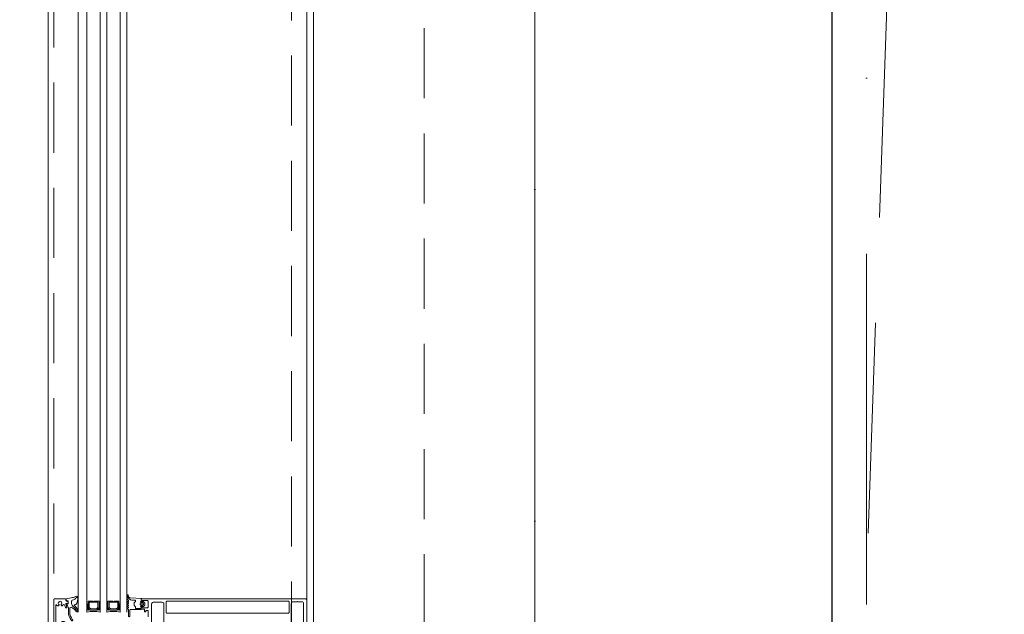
# Model space of a CAD drawing. Header units: millimetres. Extents: x 213386 to 459888, y 74252 to 208052.
# Tile 209 of 256: x 373011 to 373901, y 189876 to 190414. Entities that reach past the tile are written whole.
import ezdxf

# ---------------------------------------------------------------- set-up
doc = ezdxf.new("R2010")
doc.units = ezdxf.units.MM
for name, pattern in [('CK_Čerchovaná 50', [6, 3, -1.5, 0, -1.5]), ('ČERCHOVANÁ', [25.4, 12.7, -6.35, 0, -6.35]), ('ČÁRKOVANÁ', [19.05, 12.7, -6.35])]:
    doc.linetypes.add(name, pattern=pattern)
doc.layers.get('Defpoints').update_dxf_attribs({"color": 255, "lineweight": 0})
for name, color, linetype, lineweight in [('FASÁDA DETAILNÍ', 255, 'Continuous', 0), ('NOVA', 255, 'Continuous', 0), ('OSY', 255, 'Continuous', 0), ('TENKA', 255, 'Continuous', 0)]:
    doc.layers.add(name, color=color, linetype=linetype, lineweight=lineweight)
doc.styles.add('CS-ROMANS', font='romans.shx', dxfattribs={"width": 0.75, "oblique": 5})
doc.dimstyles.new('A_KÓTA_50', dxfattribs={"dimtxt": 110, "dimasz": 2, "dimexe": 100, "dimexo": 1500, "dimgap": 40, "dimtad": 1, "dimrnd": 1, "dimdsep": 46, "dimtxsty": 'CS-ROMANS', "dimblk": 'KOT_CARA20', "dimcen": 45, "dimse1": 1, "dimse2": 1, "dimclrd": 256, "dimclre": 256, "dimclrt": 256, "dimadec": 0, "dimazin": 0, "dimtfac": 1, "dimtix": 1, "dimtmove": 2, "dimatfit": 3, "dimldrblk": 'OBLIQUE', "dimfxl": 100, "dimtolj": 1, "dimarcsym": 0})

# ---------------------------------------------------------------- blocks, each defined once
blk = doc.blocks.new('284336')
for points in [[(-0.7, -9.6), (-10, -9.6, 0.414511), (-10.51, -10.11), (-10.51, -15.51, -1), (-11.69, -15.51), (-11.69, -9.6), (-12.69, -8.95, -0.668884), (-12.6, -8.23), (-11.99, -8.01, 0.766384), (-11.99, -7.21), (-12.6, -6.99, -0.76831), (-12.6, -6.23), (-11.99, -6.01, 0.766384), (-11.99, -5.21), (-12.6, -4.99, -0.76831), (-12.6, -4.23), (-11.99, -4.01, 0.766384), (-11.99, -3.21), (-12.6, -2.99, -0.877523), (-12.5, -2.22), (-12.1, -2.22, 0.698129), (-11.83, -1.5, -0.220231), (-12.89, 0.78), (-12.89, 3.45, -0.157143), (-12.82, 3.68), (-12.69, 3.42, -0.067482), (-12.48, 2.53, 0.393136), (-8.66, -1.02), (-6.1, -1.02, -0.414214), (-5.61, -1.51), (-5.61, -2.22, -0.267949), (-5.85, -2.65), (-6.35, -2.93, 0.267949), (-6.61, -3.38), (-6.61, -5.84, 0.267949), (-6.35, -6.29), (-5.85, -6.57, -0.267949), (-5.61, -7), (-5.61, -8.11, 0.414215), (-5.1, -8.62), (-0.41, -8.62), (-0.41, -9.31, -0.414212), (-0.7, -9.6)], [(-0.41, 0), (-0.41, -2, 0.990243), (-0.4, -3.02), (0.9, -3.02, 0.414214), (1.21, -2.71), (1.21, -2.61, -0.668123), (1.71, -2.4), (2.75, -3.45, -0.199004), (2.89, -3.79), (2.89, -5.43, -0.199038), (2.75, -5.77), (1.71, -6.82, -0.668191), (1.21, -6.61), (1.21, -6.51, 0.414214), (0.9, -6.2), (-0.4, -6.2, 0.990269), (-0.41, -7.22), (-0.41, -8.6), (-5.1, -8.6, -0.414215), (-5.59, -8.11), (-5.59, -7, 0.267949), (-5.84, -6.56), (-6.34, -6.27, -0.267949), (-6.59, -5.84), (-6.59, -3.38, -0.267949), (-6.34, -2.95), (-5.84, -2.66, 0.267949), (-5.59, -2.22), (-5.59, -1.51, 0.414214), (-6.1, -1), (-8.66, -1, -0.393156), (-12.46, 2.53, 0.067572), (-12.67, 3.43), (-12.8, 3.7, -0.637545), (-12.12, 3.53), (-11.92, 2.53, 0.344315), (-10.06, 0.91), (0, 0.38, -0.406913), (0.39, 0), (-0.41, 0)], [(1.7, -4.31, 0.414235), (1.2, -3.81), (-0.7, -3.81, 0.414214), (-1.2, -4.31), (-1.2, -4.91, 0.414214), (-0.7, -5.41), (1.2, -5.41, 0.414235), (1.7, -4.91), (1.7, -4.31)]]:
    blk.add_lwpolyline(points, format="xyb", close=True)
blk = doc.blocks.new('433270')
blk.add_lwpolyline([(1, 0, 0.414364), (0, -1), (0, -1.4, 0.255924), (0.23, -1.83, -0.547723), (0.23, -3.17, 0.255924), (0, -3.6), (0, -14.6, 0.414214), (0.3, -14.9), (1.2, -14.9, 0.414214), (1.7, -14.4), (1.7, -10.3, -0.414214), (2, -10), (6, -10, 0.414248), (7, -9), (7, -7.7, 0.414179), (6.5, -7.2), (5.7, -7.2, 0.414232), (5.4, -7.5), (5.4, -8.2, -0.414198), (5.1, -8.5), (2.8, -8.5, -0.414204), (1.8, -7.5), (1.8, -4.49, -0.147432), (1.97, -3.94, 0.147461), (2.4, -2.5), (2.4, -2.3, -0.414214), (2.9, -1.8), (21.87, -1.8, -0.668178), (22.22, -2.65), (22.16, -2.72, 1), (21.59, -3.29), (21.52, -3.35, 0.198912), (21.38, -3.71), (21.38, -4.05, 0.414214), (22.08, -4.75), (22.38, -4.75, 0.576988), (22.64, -4.3, -0.311246), (24.56, -4.3, 0.576988), (24.82, -4.75), (25.3, -4.75, -0.260065), (25.3, -6.65), (24.82, -6.65, 0.576988), (24.56, -7.1, -0.311246), (22.64, -7.1, 0.576988), (22.38, -6.65), (22.08, -6.65, 0.414214), (21.38, -7.35), (21.38, -7.61, 0.267949), (21.63, -8.04), (21.89, -8.2, -0.637047), (21.73, -10), (19.83, -10.7, 0.315299), (19.5, -11.17), (19.5, -11.49, 0.520567), (20.17, -11.96), (22.83, -10.99, -0.520567), (23.5, -11.46), (23.5, -12.5, 0.414062), (24, -13), (25, -13, 0.414186), (25.5, -12.5), (25.5, -11.5, -0.414182), (26, -11), (27, -11, 0.414214), (27.5, -10.5), (27.5, -0.5, 0.414214), (27, 0), (1, 0)], format="xyb", close=True)
blk = doc.blocks.new('284325')
for points in [[(0.84, -5.23, -0.560316), (0.94, -4.73), (1.94, -4.36, 0.3153), (2.14, -4.08), (2.14, -1.89, 0.451558), (1.8, -1.59), (0.9, -1.7, -0.399586), (0.57, -1.46), (0.3, -0.07, -0.415977), (0.53, 0.29, 0.024107), (6.15, 1.24, 0.076636), (8.99, 2.34, -0.577615), (10.79, 1.3), (10.02, 1.37, 0.283171), (9.08, 0.9, -0.168429), (7.07, -0.74), (5.9, -1.16, 0.315302), (5.24, -2.1), (5.24, -4.21, 0.269719), (6.76, -6.82, -0.194797), (10.18, -11.53, -0.342663), (9.17, -11.17, 0.119207), (5.43, -7.59, 0.578571), (3.63, -8.62), (3.63, -11.77, 0.176415), (6.16, -18.72, -1), (5.24, -19.49, -0.176415), (2.43, -11.77), (2.43, -8.89, 0.208286), (0.84, -5.23)], [(8.95, -6.65), (10.32, -8.78, -0.134555), (10.79, -10.63, -0.339795), (10.19, -11.53, 0.194788), (6.76, -6.81, -0.269736), (5.25, -4.21), (5.25, -2.1, -0.315302), (5.9, -1.17), (7.07, -0.74, 0.168429), (9.09, 0.89, -0.283167), (10.01, 1.36), (10.79, 1.29), (10.79, -0.74, -0.070852), (10.71, -1.3), (9.95, -3.93, -0.241839), (9.08, -4.83), (7.93, -5.22, 0.836024), (8.08, -6.19), (8.11, -6.19, -0.255349), (8.95, -6.65)]]:
    blk.add_lwpolyline(points, format="xyb", close=True)
blk = doc.blocks.new('A$C29162560')
at = {"layer": 'FASÁDA DETAILNÍ'}
for p, q in [((-706, -10156.5), (-706, -12056.25)), ((-913, -12054.5), (-913, -11091.89)), ((-905, -11091.89), (-905, -12054.5)), ((-893, -12054.5), (-893, -11091.89)), ((-887, -11091.89), (-887, -12054.5)), ((-875, -12054.5), (-875, -11091.89)), ((-869, -11091.89), (-869, -12054.5))]:
    blk.add_line(p, q, dxfattribs=at)
for points in [[(25640, -21740), (-940, -21740), (-940, 1940), (25640, 1940)], [(25400, -21500), (-700, -21500), (-700, 1700), (25400, 1700)], [(-894, -12044.5), (-894, -12050.5), (-896, -12052.5), (-902, -12052.5), (-904, -12050.5), (-904, -12044.5), (-899.5, -12044.5), (-899.5, -12045), (-898.5, -12045), (-898.5, -12044.5)], [(-903, -12045.5), (-895, -12045.5), (-895, -12050.09), (-896.41, -12051.5), (-901.45, -12051.5), (-903, -12050.09)], [(-876, -12044.5), (-876, -12050.5), (-878, -12052.5), (-884, -12052.5), (-886, -12050.5), (-886, -12044.5), (-881.5, -12044.5), (-881.5, -12045), (-880.5, -12045), (-880.5, -12044.5)], [(-885, -12045.5), (-877, -12045.5), (-877, -12050.09), (-878.41, -12051.5), (-883.45, -12051.5), (-885, -12050.09)]]:
    blk.add_lwpolyline(points, close=True, dxfattribs=at)
at = {"layer": 'FASÁDA DETAILNÍ', "linetype": 'ČÁRKOVANÁ', "ltscale": 5}
for points in [[(25635, -21735), (-935, -21735), (-935, 1935), (25635, 1935)], [(25420, -21520), (-720, -21520), (-720, 1720), (25420, 1720)], [(25300, -21400), (-600, -21400), (-600, 1600), (25300, 1600)]]:
    blk.add_lwpolyline(points, close=True, dxfattribs=at)
at = {"layer": 'FASÁDA DETAILNÍ'}
for points in [[(-846.5, -12065.36), (-846.5, -12046.99, -0.414214), (-845, -12045.49), (-841.5, -12045.49, -0.399985), (-840.5, -12045.49), (-836.8, -12045.49, -0.414214), (-835.3, -12046.99), (-835.3, -12065.36, 0.13165)], [(-720.2, -12065.35), (-720.2, -12046.49, -0.414232), (-718.7, -12044.99), (-714.99, -12044.99, -0.399985), (-713.99, -12044.99), (-710.5, -12044.99, -0.414232), (-709, -12046.49), (-709, -12065.35, 0.116937)], [(-706, -12069), (-706, -12043.5, 0.414214), (-707, -12042.5), (-707, -12042.5), (-855.5, -12042.5, 0.414214), (-856, -12043), (-856, -12044.3, 0.41422), (-855.5, -12044.8), (-855, -12044.8), (-855, -12043.8), (-850.5, -12043.8, -0.414214), (-849.5, -12044.8), (-849.5, -12049.5, -0.414214), (-850.5, -12050.5), (-855, -12050.5), (-855, -12048.8), (-855.5, -12048.8, 0.414201), (-856, -12049.3), (-856, -12051.3, 0.414214), (-855.5, -12051.8), (-853.36, -12051.8, -0.414214), (-852.86, -12052.3), (-852.86, -12054.1), (-851.61, -12054.1), (-851.61, -12052.9), (-849.8, -12052.9, -0.414214), (-849.5, -12053.2), (-849.5, -12058.5, -0.414167)]]:
    blk.add_lwpolyline(points, format="xyb", dxfattribs=at)
blk.add_lwpolyline([(-832.8, -12044.6), (-722.7, -12044.6, -0.414214), (-722.2, -12045.1), (-722.2, -12054.8, -0.414214), (-722.7, -12055.3), (-832.8, -12055.3, -0.414214), (-833.3, -12054.8), (-833.3, -12045.1, -0.414214), (-832.8, -12044.6)], format="xyb", close=True, dxfattribs=at)
for centre, radius, start, end in [((-904.5, -12046.64), 0.596, 213.03656, 326.96344), ((-904.5, -12046.93), 0.596, 213.03656, 326.96344), ((-904.5, -12047.22), 0.596, 213.03656, 326.96344), ((-904.5, -12047.51), 0.596, 213.03656, 326.96344), ((-904.5, -12047.81), 0.596, 213.03656, 326.96344), ((-904.5, -12048.1), 0.596, 213.03656, 326.96344), ((-904.5, -12048.39), 0.596, 213.03656, 326.96344), ((-904.5, -12048.68), 0.596, 213.03656, 326.96344), ((-893.5, -12046.64), 0.596, 213.03656, 326.96344), ((-893.5, -12046.93), 0.596, 213.03656, 326.96344), ((-893.5, -12047.22), 0.596, 213.03656, 326.96344), ((-893.5, -12047.51), 0.596, 213.03656, 326.96344), ((-893.5, -12047.81), 0.596, 213.03656, 326.96344), ((-893.5, -12048.1), 0.596, 213.03656, 326.96344), ((-893.5, -12048.39), 0.596, 213.03656, 326.96344), ((-893.5, -12048.68), 0.596, 213.03656, 326.96344), ((-886.5, -12046.64), 0.596, 213.03656, 326.96344), ((-886.5, -12046.93), 0.596, 213.03656, 326.96344), ((-886.5, -12047.22), 0.596, 213.03656, 326.96344), ((-886.5, -12047.51), 0.596, 213.03656, 326.96344), ((-886.5, -12047.81), 0.596, 213.03656, 326.96344), ((-886.5, -12048.1), 0.596, 213.03656, 326.96344), ((-886.5, -12048.39), 0.596, 213.03656, 326.96344), ((-886.5, -12048.68), 0.596, 213.03656, 326.96344), ((-875.5, -12046.64), 0.596, 213.03656, 326.96344), ((-875.5, -12046.93), 0.596, 213.03656, 326.96344), ((-875.5, -12047.22), 0.596, 213.03656, 326.96344), ((-875.5, -12047.51), 0.596, 213.03656, 326.96344), ((-875.5, -12047.81), 0.596, 213.03656, 326.96344), ((-875.5, -12048.1), 0.596, 213.03656, 326.96344), ((-875.5, -12048.39), 0.596, 213.03656, 326.96344), ((-875.5, -12048.68), 0.596, 213.03656, 326.96344), ((-904.5, -12048.98), 0.596, 213.03656, 326.96344), ((-904.5, -12049.27), 0.596, 213.03656, 326.96344), ((-904.5, -12049.56), 0.596, 213.03656, 326.96344), ((-904.5, -12049.85), 0.596, 213.03656, 326.96344), ((-904.5, -12050.15), 0.596, 213.03656, 326.96344), ((-904.36, -12050.16), 0.879, 223.50356, 316.00509), ((-904.21, -12050.07), 1.26, 231.50044, 308.03437), ((-904.08, -12049.91), 1.71, 237.31435, 302.70505), ((-903.93, -12049.66), 2.25, 241.59719, 298.47266), ((-903.76, -12049.32), 2.9, 244.70485, 294.69333), ((-903.65, -12048.95), 3.55, 247.59095, 292.70618), ((-899, -12076.39), 22.7, 74.67278, 105.32722), ((-894.35, -12048.95), 3.55, 247.29382, 292.40905), ((-894.24, -12049.32), 2.9, 245.30667, 295.29515), ((-894.07, -12049.66), 2.25, 241.52734, 298.40281), ((-893.92, -12049.91), 1.71, 237.29495, 302.68565), ((-893.79, -12050.07), 1.26, 231.96563, 308.49956), ((-893.64, -12050.16), 0.879, 223.99491, 316.49644), ((-893.5, -12048.98), 0.596, 213.03656, 326.96344), ((-893.5, -12049.27), 0.596, 213.03656, 326.96344), ((-893.5, -12049.56), 0.596, 213.03656, 326.96344), ((-893.5, -12049.85), 0.596, 213.03656, 326.96344), ((-893.5, -12050.15), 0.596, 213.03656, 326.96344), ((-886.5, -12048.98), 0.596, 213.03656, 326.96344), ((-886.5, -12049.27), 0.596, 213.03656, 326.96344), ((-886.5, -12049.56), 0.596, 213.03656, 326.96344), ((-886.5, -12049.85), 0.596, 213.03656, 326.96344), ((-886.5, -12050.15), 0.596, 213.03656, 326.96344), ((-886.36, -12050.16), 0.879, 223.50356, 316.00509), ((-886.21, -12050.07), 1.26, 231.50044, 308.03437), ((-886.08, -12049.91), 1.71, 237.31435, 302.70505), ((-885.93, -12049.66), 2.25, 241.59719, 298.47266), ((-885.76, -12049.32), 2.9, 244.70485, 294.69333), ((-885.65, -12048.95), 3.55, 247.59095, 292.70618), ((-881, -12076.39), 22.7, 74.67278, 105.32722), ((-876.35, -12048.95), 3.55, 247.29382, 292.40905), ((-876.24, -12049.32), 2.9, 245.30667, 295.29515), ((-876.07, -12049.66), 2.25, 241.52734, 298.40281), ((-875.92, -12049.91), 1.71, 237.29495, 302.68565), ((-875.79, -12050.07), 1.26, 231.96563, 308.49956), ((-875.64, -12050.16), 0.879, 223.99491, 316.49644), ((-875.5, -12048.98), 0.596, 213.03656, 326.96344), ((-875.5, -12049.27), 0.596, 213.03656, 326.96344), ((-875.5, -12049.56), 0.596, 213.03656, 326.96344), ((-875.5, -12049.85), 0.596, 213.03656, 326.96344), ((-875.5, -12050.15), 0.596, 213.03656, 326.96344)]:
    blk.add_arc(centre, radius, start, end, dxfattribs=at)
for name, p in [('284325', (-924.14, -12042.5)), ('284336', (-855.59, -12042.5))]:
    blk.add_blockref(name, p, dxfattribs=at)
at = {"layer": 'FASÁDA DETAILNÍ', "rotation": 90}
blk.add_blockref('433270', (-935, -12070), dxfattribs=at)
blk = doc.blocks.new('KOT_CARA20')
for p, q in [((0, 20), (0, -20)), ((0, 0), (14.14, 14.14)), ((0, 0), (-14.14, -14.14))]:
    blk.add_line(p, q)
blk = doc.blocks.new('*D3950')
at = {"lineweight": -2, "transparency": 16777216}
blk.add_line((373745.55, 181384.15), (373745.55, 202680.15), dxfattribs=at)
at = {"layer": 'Defpoints', "color": 0, "transparency": 16777216}
for p in [(373428.86, 202682.15), (373745.55, 202682.15), (373010.82, 181382.15)]:
    blk.add_point(p, dxfattribs=at)
at = {"lineweight": -2, "transparency": 16777216, "xscale": 2, "yscale": 2, "zscale": 2}
for p, rotation in [((373745.55, 202682.15), 90), ((373745.55, 181382.15), 270)]:
    blk.add_blockref('KOT_CARA20', p, dxfattribs=dict(at, rotation=rotation))
at = {"transparency": 16777216, "insert": (373643.05, 192725.83), "char_height": 110, "attachment_point": 5, "rotation": 90, "style": 'CS-ROMANS'}
blk.add_mtext('\\A1;21300', dxfattribs=at)
blk = doc.blocks.new('_OBLIQUE')
at = {"color": 0, "linetype": 'ByBlock', "ltscale": 15}
blk.add_line((-0.5, -0.5), (0.5, 0.5), dxfattribs=at)

msp = doc.modelspace()

# ---------------------------------------------------------------- linework, layer by layer
at = {"layer": 'NOVA', "linetype": 'ČÁRKOVANÁ', "ltscale": 15}
msp.add_line((373476.638, 181382.154), (374226.638, 202682.154), dxfattribs=at)
at = {"layer": 'NOVA'}
msp.add_line((373476.638, 180632.154), (373476.638, 196574.654), dxfattribs=at)
at = {"layer": 'NOVA', "ltscale": 5}
msp.add_line((373476.638, 180632.154), (373476.638, 196574.654), dxfattribs=at)
at = {"layer": 'OSY', "linetype": 'ČERCHOVANÁ', "ltscale": 25}
msp.add_line((373776.638, 204809.563), (373776.638, 179734.916), dxfattribs=at)
at = {"layer": 'TENKA', "linetype": 'CK_Čerchovaná 50', "ltscale": 50}
msp.add_line((373476.638, 180432.154), (373476.638, 203632.154), dxfattribs=at)
at = {"layer": 'TENKA', "ltscale": 20}
msp.add_lwpolyline([(373476.638, 187469.654), (373476.638, 191794.654)], close=True, dxfattribs=at)

# ---------------------------------------------------------------- block references
at = {"layer": 'NOVA'}
msp.add_blockref('A$C29162560', (373976.638, 201932.154), dxfattribs=at)

# ---------------------------------------------------------------- dimensions: what is measured, and where the dimension line sits
dim = msp.add_linear_dim(base=(373745.548, 202682.154), p1=(373010.825, 181382.154), p2=(373428.861, 202682.154), angle=90, dimstyle='A_KÓTA_50')
dim.commit()
dim.dimension.update_dxf_attribs({"geometry": '*D3950', "text_midpoint": (373643.048, 192725.83), "dimtype": 160})

doc.saveas('drawing.dxf')
